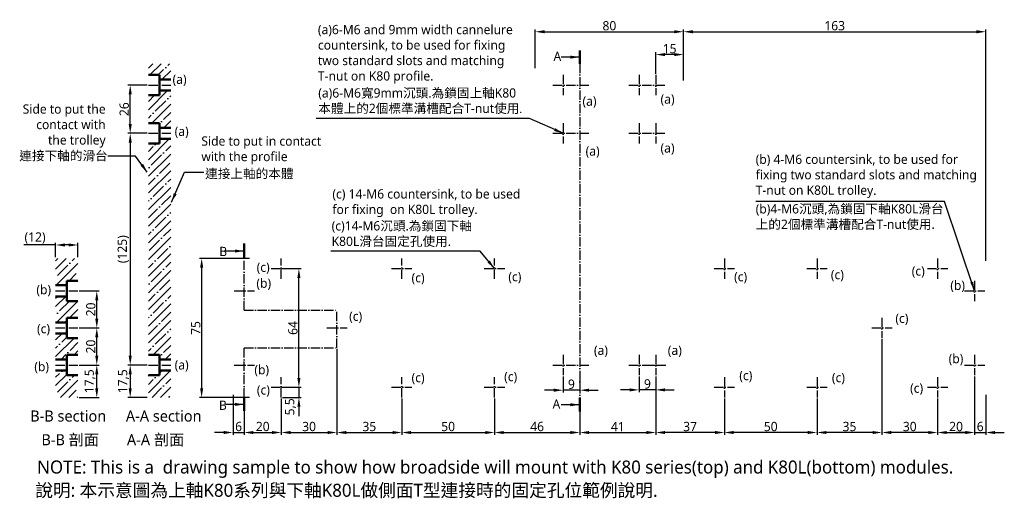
# Model space of a CAD drawing. Header units: millimetres. Extents: x 291 to 822, y 207 to 465.
import ezdxf

# ---------------------------------------------------------------- set-up
doc = ezdxf.new("R2010")
doc.units = ezdxf.units.MM
doc.linetypes.add('中心線5', pattern=[7.2, 5, -1, 0.2, -1])
doc.layers.get('Defpoints').update_dxf_attribs({"color": 1})
doc.layers.add('中心線', color=5, linetype='中心線5')
doc.layers.add('標註線', color=3, linetype='Continuous')
doc.styles.get("Standard").update_dxf_attribs({"font": 'msjh.ttf'})
doc.dimstyles.new('ISO-25', dxfattribs={"dimtxt": 5, "dimasz": 5, "dimexe": 1.25, "dimexo": 0.625, "dimtad": 1, "dimdec": 8, "dimtxsty": 'Standard', "dimcen": 2.5, "dimadec": 0, "dimazin": 0, "dimtfac": 1, "dimtdec": 8, "dimtmove": 0, "dimatfit": 3, "dimfxl": 0, "dimarcsym": 0})
pattern_1 = [(45, (52.2, 0), (-4.49013, 4.49013), []), (45, (56.69, 0), (-4.49013, 4.49013), [7.9375, -1.5875, 0, -1.5875])]

# ---------------------------------------------------------------- blocks, each defined once
blk = doc.blocks.new('*D1')
at = {"layer": 'Defpoints', "color": 0}
for p in [(322.5, 278.39), (332.69, 278.39), (322.5, 260.89)]:
    blk.add_point(p, dxfattribs=at)
at = {"layer": '標註線', "color": 0, "lineweight": -2}
for p, q in [((323.13, 278.39), (333.94, 278.39)), ((332.69, 265.89), (332.69, 273.39)), ((323.13, 260.89), (333.94, 260.89))]:
    blk.add_line(p, q, dxfattribs=at)
at = {"layer": '標註線', "color": 0}
for points in [[(331.85, 273.39), (333.52, 273.39), (332.69, 278.39)], [(331.85, 265.89), (333.52, 265.89), (332.69, 260.89)]]:
    blk.add_solid(points, dxfattribs=at)
at = {"layer": '標註線', "color": 0, "insert": (329.04, 269.64), "char_height": 5, "attachment_point": 5, "rotation": 90}
blk.add_mtext('17,5', dxfattribs=at)
blk = doc.blocks.new('*D2')
at = {"layer": 'Defpoints', "color": 0}
for p in [(310.5, 343.15), (310.5, 335.89), (322.5, 335.89)]:
    blk.add_point(p, dxfattribs=at)
at = {"layer": '標註線', "color": 0, "lineweight": -2}
for p, q in [((310.5, 343.15), (293.3, 343.15)), ((310.5, 336.52), (310.5, 344.4)), ((317.5, 343.15), (315.5, 343.15)), ((322.5, 336.52), (322.5, 344.4))]:
    blk.add_line(p, q, dxfattribs=at)
at = {"layer": '標註線', "color": 0}
for points in [[(315.5, 343.98), (315.5, 342.32), (310.5, 343.15)], [(317.5, 343.98), (317.5, 342.32), (322.5, 343.15)]]:
    blk.add_solid(points, dxfattribs=at)
at = {"layer": '標註線', "color": 0, "insert": (299.4, 346.9), "char_height": 5, "attachment_point": 5}
blk.add_mtext('(12)', dxfattribs=at)
blk = doc.blocks.new('*D3')
at = {"layer": 'Defpoints', "color": 0}
for p in [(350.72, 429.39), (360.54, 429.39), (360.54, 403.39)]:
    blk.add_point(p, dxfattribs=at)
at = {"layer": '標註線', "color": 0, "lineweight": -2}
for p, q in [((359.92, 429.39), (349.47, 429.39)), ((350.72, 408.39), (350.72, 424.39)), ((359.92, 403.39), (349.47, 403.39))]:
    blk.add_line(p, q, dxfattribs=at)
at = {"layer": '標註線', "color": 0}
for points in [[(349.89, 424.39), (351.56, 424.39), (350.72, 429.39)], [(349.89, 408.39), (351.56, 408.39), (350.72, 403.39)]]:
    blk.add_solid(points, dxfattribs=at)
at = {"layer": '標註線', "color": 0, "insert": (347.51, 416.39), "char_height": 5, "attachment_point": 5, "rotation": 90}
blk.add_mtext('26', dxfattribs=at)
blk = doc.blocks.new('*D4')
at = {"layer": 'Defpoints', "color": 0}
for p in [(812.21, 458.16), (649.21, 431.24), (812.21, 333.89)]:
    blk.add_point(p, dxfattribs=at)
at = {"layer": '標註線', "color": 0, "lineweight": -2}
for p, q in [((649.21, 431.86), (649.21, 459.41)), ((654.21, 458.16), (807.21, 458.16)), ((812.21, 334.52), (812.21, 459.41))]:
    blk.add_line(p, q, dxfattribs=at)
at = {"layer": '標註線', "color": 0}
for points in [[(654.21, 459), (654.21, 457.33), (649.21, 458.16)], [(807.21, 459), (807.21, 457.33), (812.21, 458.16)]]:
    blk.add_solid(points, dxfattribs=at)
at = {"layer": '標註線', "color": 0, "insert": (730.71, 461.39), "char_height": 5, "attachment_point": 5}
blk.add_mtext('163', dxfattribs=at)
blk = doc.blocks.new('*D5')
at = {"layer": 'Defpoints', "color": 0}
for p in [(406.21, 262.89), (412.21, 260.89), (412.21, 242.01)]:
    blk.add_point(p, dxfattribs=at)
at = {"layer": '標註線', "color": 0, "lineweight": -2}
for p, q in [((406.21, 262.27), (406.21, 240.76)), ((412.21, 260.27), (412.21, 240.76)), ((401.21, 242.01), (396.21, 242.01)), ((406.21, 242.01), (412.21, 242.01)), ((417.21, 242.01), (422.21, 242.01))]:
    blk.add_line(p, q, dxfattribs=at)
at = {"layer": '標註線', "color": 0}
for points in [[(401.21, 242.84), (401.21, 241.18), (406.21, 242.01)], [(417.21, 242.84), (417.21, 241.18), (412.21, 242.01)]]:
    blk.add_solid(points, dxfattribs=at)
at = {"layer": '標註線', "color": 0, "insert": (409.21, 245.22), "char_height": 5, "attachment_point": 5}
blk.add_mtext('6', dxfattribs=at)
blk = doc.blocks.new('*D6')
at = {"layer": 'Defpoints', "color": 0}
for p in [(415.63, 335.89), (389.26, 260.89), (415.63, 260.89)]:
    blk.add_point(p, dxfattribs=at)
at = {"layer": '標註線', "color": 0, "lineweight": -2}
for p, q in [((415, 335.89), (388.01, 335.89)), ((389.26, 330.89), (389.26, 265.89)), ((415, 260.89), (388.01, 260.89))]:
    blk.add_line(p, q, dxfattribs=at)
at = {"layer": '標註線', "color": 0}
for points in [[(388.43, 330.89), (390.1, 330.89), (389.26, 335.89)], [(388.43, 265.89), (390.1, 265.89), (389.26, 260.89)]]:
    blk.add_solid(points, dxfattribs=at)
at = {"layer": '標註線', "color": 0, "insert": (386.1, 298.39), "char_height": 5, "attachment_point": 5, "rotation": 90}
blk.add_mtext('75', dxfattribs=at)
blk = doc.blocks.new('*D7')
at = {"layer": 'Defpoints', "color": 0}
for p in [(634.21, 445.85), (649.21, 437.89), (634.21, 434.89)]:
    blk.add_point(p, dxfattribs=at)
at = {"layer": '標註線', "color": 0, "lineweight": -2}
for p, q in [((634.21, 435.52), (634.21, 447.1)), ((649.21, 438.52), (649.21, 447.1)), ((644.21, 445.85), (639.21, 445.85))]:
    blk.add_line(p, q, dxfattribs=at)
at = {"layer": '標註線', "color": 0}
for points in [[(639.21, 446.68), (639.21, 445.01), (634.21, 445.85)], [(644.21, 446.68), (644.21, 445.01), (649.21, 445.85)]]:
    blk.add_solid(points, dxfattribs=at)
at = {"layer": '標註線', "color": 0, "insert": (641.71, 449.07), "char_height": 5, "attachment_point": 5}
blk.add_mtext('15', dxfattribs=at)
blk = doc.blocks.new('*D9')
at = {"layer": 'Defpoints', "color": 0}
for p in [(806.21, 272.89), (812.21, 262.89), (812.21, 242.01)]:
    blk.add_point(p, dxfattribs=at)
at = {"layer": '標註線', "color": 0, "lineweight": -2}
for p, q in [((806.21, 272.27), (806.21, 240.76)), ((812.21, 262.27), (812.21, 240.76)), ((801.21, 242.01), (796.21, 242.01)), ((806.21, 242.01), (812.21, 242.01)), ((817.21, 242.01), (822.21, 242.01))]:
    blk.add_line(p, q, dxfattribs=at)
at = {"layer": '標註線', "color": 0}
for points in [[(801.21, 242.84), (801.21, 241.18), (806.21, 242.01)], [(817.21, 242.84), (817.21, 241.18), (812.21, 242.01)]]:
    blk.add_solid(points, dxfattribs=at)
at = {"layer": '標註線', "color": 0, "insert": (809.21, 245.22), "char_height": 5, "attachment_point": 5}
blk.add_mtext('6', dxfattribs=at)
blk = doc.blocks.new('*D10')
at = {"layer": 'Defpoints', "color": 0}
for p in [(634.21, 272.89), (593.21, 260.89), (634.21, 242.01)]:
    blk.add_point(p, dxfattribs=at)
at = {"layer": '標註線', "color": 0, "lineweight": -2}
for p, q in [((634.21, 272.27), (634.21, 240.76)), ((593.21, 260.27), (593.21, 240.76)), ((598.21, 242.01), (629.21, 242.01))]:
    blk.add_line(p, q, dxfattribs=at)
at = {"layer": '標註線', "color": 0}
for points in [[(598.21, 242.84), (598.21, 241.18), (593.21, 242.01)], [(629.21, 242.84), (629.21, 241.18), (634.21, 242.01)]]:
    blk.add_solid(points, dxfattribs=at)
at = {"layer": '標註線', "color": 0, "insert": (613.71, 245.19), "char_height": 5, "attachment_point": 5}
blk.add_mtext('41', dxfattribs=at)
blk = doc.blocks.new('*D11')
at = {"layer": 'Defpoints', "color": 0}
for p in [(322.5, 298.39), (332.69, 298.39), (323.13, 278.39)]:
    blk.add_point(p, dxfattribs=at)
at = {"layer": '標註線', "color": 0, "lineweight": -2}
for p, q in [((323.13, 298.39), (333.94, 298.39)), ((332.69, 283.39), (332.69, 293.39)), ((323.75, 278.39), (333.94, 278.39))]:
    blk.add_line(p, q, dxfattribs=at)
at = {"layer": '標註線', "color": 0}
for points in [[(331.85, 293.39), (333.52, 293.39), (332.69, 298.39)], [(331.85, 283.39), (333.52, 283.39), (332.69, 278.39)]]:
    blk.add_solid(points, dxfattribs=at)
at = {"layer": '標註線', "color": 0, "insert": (329.48, 288.39), "char_height": 5, "attachment_point": 5, "rotation": 90}
blk.add_mtext('20', dxfattribs=at)
blk = doc.blocks.new('*D12')
at = {"layer": 'Defpoints', "color": 0}
for p in [(322.5, 318.39), (332.69, 318.39), (323.13, 298.39)]:
    blk.add_point(p, dxfattribs=at)
at = {"layer": '標註線', "color": 0, "lineweight": -2}
for p, q in [((323.13, 318.39), (333.94, 318.39)), ((332.69, 303.39), (332.69, 313.39)), ((323.75, 298.39), (333.94, 298.39))]:
    blk.add_line(p, q, dxfattribs=at)
at = {"layer": '標註線', "color": 0}
for points in [[(331.85, 313.39), (333.52, 313.39), (332.69, 318.39)], [(331.85, 303.39), (333.52, 303.39), (332.69, 298.39)]]:
    blk.add_solid(points, dxfattribs=at)
at = {"layer": '標註線', "color": 0, "insert": (329.48, 308.39), "char_height": 5, "attachment_point": 5, "rotation": 90}
blk.add_mtext('20', dxfattribs=at)
blk = doc.blocks.new('*D14')
at = {"layer": 'Defpoints', "color": 0}
for p in [(360.54, 403.39), (350.72, 278.39), (360.54, 278.39)]:
    blk.add_point(p, dxfattribs=at)
at = {"layer": '標註線', "color": 0, "lineweight": -2}
for p, q in [((359.92, 403.39), (349.47, 403.39)), ((350.72, 398.39), (350.72, 283.39)), ((359.92, 278.39), (349.47, 278.39))]:
    blk.add_line(p, q, dxfattribs=at)
at = {"layer": '標註線', "color": 0}
for points in [[(349.89, 398.39), (351.56, 398.39), (350.72, 403.39)], [(349.89, 283.39), (351.56, 283.39), (350.72, 278.39)]]:
    blk.add_solid(points, dxfattribs=at)
at = {"layer": '標註線', "color": 0, "insert": (346.97, 340.89), "char_height": 5, "attachment_point": 5, "rotation": 90}
blk.add_mtext('(125)', dxfattribs=at)
blk = doc.blocks.new('*D15')
at = {"layer": 'Defpoints', "color": 0}
for p in [(360.54, 278.39), (350.72, 260.89), (360.54, 260.89)]:
    blk.add_point(p, dxfattribs=at)
at = {"layer": '標註線', "color": 0, "lineweight": -2}
for p, q in [((359.92, 278.39), (349.47, 278.39)), ((350.72, 273.39), (350.72, 265.89)), ((359.92, 260.89), (349.47, 260.89))]:
    blk.add_line(p, q, dxfattribs=at)
at = {"layer": '標註線', "color": 0}
for points in [[(349.89, 273.39), (351.56, 273.39), (350.72, 278.39)], [(349.89, 265.89), (351.56, 265.89), (350.72, 260.89)]]:
    blk.add_solid(points, dxfattribs=at)
at = {"layer": '標註線', "color": 0, "insert": (347.08, 269.64), "char_height": 5, "attachment_point": 5, "rotation": 90}
blk.add_mtext('17,5', dxfattribs=at)
blk = doc.blocks.new('*D16')
at = {"layer": 'Defpoints', "color": 0}
for p in [(625.21, 272.89), (634.21, 272.89), (625.21, 265)]:
    blk.add_point(p, dxfattribs=at)
at = {"layer": '標註線', "color": 0, "lineweight": -2}
for p, q in [((625.21, 272.27), (625.21, 263.75)), ((634.21, 272.27), (634.21, 263.75)), ((620.21, 265), (615.21, 265)), ((634.21, 265), (625.21, 265)), ((639.21, 265), (644.21, 265))]:
    blk.add_line(p, q, dxfattribs=at)
at = {"layer": '標註線', "color": 0}
for points in [[(620.21, 265.84), (620.21, 264.17), (625.21, 265)], [(639.21, 265.84), (639.21, 264.17), (634.21, 265)]]:
    blk.add_solid(points, dxfattribs=at)
at = {"layer": '標註線', "color": 0, "insert": (629.71, 268.21), "char_height": 5, "attachment_point": 5}
blk.add_mtext('9', dxfattribs=at)
blk = doc.blocks.new('*D17')
at = {"layer": 'Defpoints', "color": 0}
for p in [(584.21, 272.89), (593.21, 272.89), (584.21, 264.84)]:
    blk.add_point(p, dxfattribs=at)
at = {"layer": '標註線', "color": 0, "lineweight": -2}
for p, q in [((584.21, 272.27), (584.21, 263.59)), ((593.21, 272.27), (593.21, 263.59)), ((579.21, 264.84), (574.21, 264.84)), ((593.21, 264.84), (584.21, 264.84)), ((598.21, 264.84), (603.21, 264.84))]:
    blk.add_line(p, q, dxfattribs=at)
at = {"layer": '標註線', "color": 0}
for points in [[(579.21, 265.67), (579.21, 264), (584.21, 264.84)], [(598.21, 265.67), (598.21, 264), (593.21, 264.84)]]:
    blk.add_solid(points, dxfattribs=at)
at = {"layer": '標註線', "color": 0, "insert": (588.71, 268.04), "char_height": 5, "attachment_point": 5}
blk.add_mtext('9', dxfattribs=at)
blk = doc.blocks.new('*D19')
at = {"layer": 'Defpoints', "color": 0}
for p in [(462.21, 287.74), (432.21, 260.89), (462.21, 242.01)]:
    blk.add_point(p, dxfattribs=at)
at = {"layer": '標註線', "color": 0, "lineweight": -2}
for p, q in [((462.21, 287.11), (462.21, 240.76)), ((432.21, 260.27), (432.21, 240.76)), ((437.21, 242.01), (457.21, 242.01))]:
    blk.add_line(p, q, dxfattribs=at)
at = {"layer": '標註線', "color": 0}
for points in [[(437.21, 242.84), (437.21, 241.18), (432.21, 242.01)], [(457.21, 242.84), (457.21, 241.18), (462.21, 242.01)]]:
    blk.add_solid(points, dxfattribs=at)
at = {"layer": '標註線', "color": 0, "insert": (447.21, 245.22), "char_height": 5, "attachment_point": 5}
blk.add_mtext('30', dxfattribs=at)
blk = doc.blocks.new('*D20')
at = {"layer": 'Defpoints', "color": 0}
for p in [(462.21, 287.74), (497.21, 260.89), (497.21, 242.01)]:
    blk.add_point(p, dxfattribs=at)
at = {"layer": '標註線', "color": 0, "lineweight": -2}
for p, q in [((462.21, 287.11), (462.21, 240.76)), ((497.21, 260.27), (497.21, 240.76)), ((467.21, 242.01), (492.21, 242.01))]:
    blk.add_line(p, q, dxfattribs=at)
at = {"layer": '標註線', "color": 0}
for points in [[(467.21, 242.84), (467.21, 241.18), (462.21, 242.01)], [(492.21, 242.84), (492.21, 241.18), (497.21, 242.01)]]:
    blk.add_solid(points, dxfattribs=at)
at = {"layer": '標註線', "color": 0, "insert": (479.71, 245.22), "char_height": 5, "attachment_point": 5}
blk.add_mtext('35', dxfattribs=at)
blk = doc.blocks.new('*D22')
at = {"layer": 'Defpoints', "color": 0}
for p in [(756.21, 292.89), (786.21, 260.89), (756.21, 242.01)]:
    blk.add_point(p, dxfattribs=at)
at = {"layer": '標註線', "color": 0, "lineweight": -2}
for p, q in [((756.21, 292.27), (756.21, 240.76)), ((786.21, 260.27), (786.21, 240.76)), ((781.21, 242.01), (761.21, 242.01))]:
    blk.add_line(p, q, dxfattribs=at)
at = {"layer": '標註線', "color": 0}
for points in [[(761.21, 242.84), (761.21, 241.18), (756.21, 242.01)], [(781.21, 242.84), (781.21, 241.18), (786.21, 242.01)]]:
    blk.add_solid(points, dxfattribs=at)
at = {"layer": '標註線', "color": 0, "insert": (771.21, 245.22), "char_height": 5, "attachment_point": 5}
blk.add_mtext('30', dxfattribs=at)
blk = doc.blocks.new('*D23')
at = {"layer": 'Defpoints', "color": 0}
for p in [(756.21, 292.89), (721.21, 260.89), (721.21, 242.01)]:
    blk.add_point(p, dxfattribs=at)
at = {"layer": '標註線', "color": 0, "lineweight": -2}
for p, q in [((756.21, 292.27), (756.21, 240.76)), ((721.21, 260.27), (721.21, 240.76)), ((751.21, 242.01), (726.21, 242.01))]:
    blk.add_line(p, q, dxfattribs=at)
at = {"layer": '標註線', "color": 0}
for points in [[(726.21, 242.84), (726.21, 241.18), (721.21, 242.01)], [(751.21, 242.84), (751.21, 241.18), (756.21, 242.01)]]:
    blk.add_solid(points, dxfattribs=at)
at = {"layer": '標註線', "color": 0, "insert": (738.71, 245.22), "char_height": 5, "attachment_point": 5}
blk.add_mtext('35', dxfattribs=at)
blk = doc.blocks.new('*D24')
at = {"layer": 'Defpoints', "color": 0}
for p in [(432.21, 330.39), (441.71, 330.39), (432.21, 266.39)]:
    blk.add_point(p, dxfattribs=at)
at = {"layer": '標註線', "color": 0, "lineweight": -2}
for p, q in [((432.84, 330.39), (442.96, 330.39)), ((441.71, 271.39), (441.71, 325.39)), ((432.84, 266.39), (442.96, 266.39))]:
    blk.add_line(p, q, dxfattribs=at)
at = {"layer": '標註線', "color": 0}
for points in [[(440.88, 325.39), (442.55, 325.39), (441.71, 330.39)], [(440.88, 271.39), (442.55, 271.39), (441.71, 266.39)]]:
    blk.add_solid(points, dxfattribs=at)
at = {"layer": '標註線', "color": 0, "insert": (438.5, 298.39), "char_height": 5, "attachment_point": 5, "rotation": 90}
blk.add_mtext('64', dxfattribs=at)
blk = doc.blocks.new('*D25')
at = {"layer": 'Defpoints', "color": 0}
for p in [(497.21, 260.89), (547.21, 260.89), (547.21, 242.01)]:
    blk.add_point(p, dxfattribs=at)
at = {"layer": '標註線', "color": 0, "lineweight": -2}
for p, q in [((497.21, 260.27), (497.21, 240.76)), ((547.21, 260.27), (547.21, 240.76)), ((502.21, 242.01), (542.21, 242.01))]:
    blk.add_line(p, q, dxfattribs=at)
at = {"layer": '標註線', "color": 0}
for points in [[(502.21, 242.84), (502.21, 241.18), (497.21, 242.01)], [(542.21, 242.84), (542.21, 241.18), (547.21, 242.01)]]:
    blk.add_solid(points, dxfattribs=at)
at = {"layer": '標註線', "color": 0, "insert": (522.21, 245.22), "char_height": 5, "attachment_point": 5}
blk.add_mtext('50', dxfattribs=at)
blk = doc.blocks.new('*D26')
at = {"layer": 'Defpoints', "color": 0}
for p in [(547.21, 260.89), (593.21, 260.89), (593.21, 242.01)]:
    blk.add_point(p, dxfattribs=at)
at = {"layer": '標註線', "color": 0, "lineweight": -2}
for p, q in [((547.21, 260.27), (547.21, 240.76)), ((593.21, 260.27), (593.21, 240.76)), ((552.21, 242.01), (588.21, 242.01))]:
    blk.add_line(p, q, dxfattribs=at)
at = {"layer": '標註線', "color": 0}
for points in [[(552.21, 242.84), (552.21, 241.18), (547.21, 242.01)], [(588.21, 242.84), (588.21, 241.18), (593.21, 242.01)]]:
    blk.add_solid(points, dxfattribs=at)
at = {"layer": '標註線', "color": 0, "insert": (570.21, 245.22), "char_height": 5, "attachment_point": 5}
blk.add_mtext('46', dxfattribs=at)
blk = doc.blocks.new('*D27')
at = {"layer": 'Defpoints', "color": 0}
for p in [(671.21, 260.89), (721.21, 260.89), (671.21, 242.01)]:
    blk.add_point(p, dxfattribs=at)
at = {"layer": '標註線', "color": 0, "lineweight": -2}
for p, q in [((671.21, 260.27), (671.21, 240.76)), ((721.21, 260.27), (721.21, 240.76)), ((716.21, 242.01), (676.21, 242.01))]:
    blk.add_line(p, q, dxfattribs=at)
at = {"layer": '標註線', "color": 0}
for points in [[(676.21, 242.84), (676.21, 241.18), (671.21, 242.01)], [(716.21, 242.84), (716.21, 241.18), (721.21, 242.01)]]:
    blk.add_solid(points, dxfattribs=at)
at = {"layer": '標註線', "color": 0, "insert": (696.21, 245.22), "char_height": 5, "attachment_point": 5}
blk.add_mtext('50', dxfattribs=at)
blk = doc.blocks.new('*D28')
at = {"layer": 'Defpoints', "color": 0}
for p in [(634.21, 272.89), (671.21, 260.89), (634.21, 242.01)]:
    blk.add_point(p, dxfattribs=at)
at = {"layer": '標註線', "color": 0, "lineweight": -2}
for p, q in [((634.21, 272.27), (634.21, 240.76)), ((671.21, 260.27), (671.21, 240.76)), ((666.21, 242.01), (639.21, 242.01))]:
    blk.add_line(p, q, dxfattribs=at)
at = {"layer": '標註線', "color": 0}
for points in [[(639.21, 242.84), (639.21, 241.18), (634.21, 242.01)], [(666.21, 242.84), (666.21, 241.18), (671.21, 242.01)]]:
    blk.add_solid(points, dxfattribs=at)
at = {"layer": '標註線', "color": 0, "insert": (652.71, 245.22), "char_height": 5, "attachment_point": 5}
blk.add_mtext('37', dxfattribs=at)
blk = doc.blocks.new('*D29')
at = {"layer": 'Defpoints', "color": 0}
for p in [(432.21, 266.39), (432.21, 260.89), (441.71, 260.89)]:
    blk.add_point(p, dxfattribs=at)
at = {"layer": '標註線', "color": 0, "lineweight": -2}
for p, q in [((441.71, 271.39), (441.71, 276.39)), ((432.84, 266.39), (442.96, 266.39)), ((441.71, 266.39), (441.71, 260.89)), ((432.84, 260.89), (442.96, 260.89)), ((441.71, 255.89), (441.71, 250.89))]:
    blk.add_line(p, q, dxfattribs=at)
at = {"layer": '標註線', "color": 0}
for points in [[(440.88, 271.39), (442.55, 271.39), (441.71, 266.39)], [(440.88, 255.89), (442.55, 255.89), (441.71, 260.89)]]:
    blk.add_solid(points, dxfattribs=at)
at = {"layer": '標註線', "color": 0, "insert": (437.16, 255.87), "char_height": 5, "attachment_point": 5, "rotation": 90}
blk.add_mtext('5,5', dxfattribs=at)
blk = doc.blocks.new('*D30')
at = {"layer": 'Defpoints', "color": 0}
for p in [(649.21, 458.16), (569.21, 437.89), (649.21, 437.89)]:
    blk.add_point(p, dxfattribs=at)
at = {"layer": '標註線', "color": 0, "lineweight": -2}
for p, q in [((569.21, 438.52), (569.21, 459.41)), ((574.21, 458.16), (644.21, 458.16)), ((649.21, 438.52), (649.21, 459.41))]:
    blk.add_line(p, q, dxfattribs=at)
at = {"layer": '標註線', "color": 0}
for points in [[(574.21, 459), (574.21, 457.33), (569.21, 458.16)], [(644.21, 459), (644.21, 457.33), (649.21, 458.16)]]:
    blk.add_solid(points, dxfattribs=at)
at = {"layer": '標註線', "color": 0, "insert": (609.21, 461.37), "char_height": 5, "attachment_point": 5}
blk.add_mtext('80', dxfattribs=at)
blk = doc.blocks.new('*D34')
at = {"layer": 'Defpoints', "color": 0}
for p in [(806.21, 272.89), (786.21, 260.89), (806.21, 242.01)]:
    blk.add_point(p, dxfattribs=at)
at = {"layer": '標註線', "color": 0, "lineweight": -2}
for p, q in [((806.21, 272.27), (806.21, 240.76)), ((786.21, 260.27), (786.21, 240.76)), ((791.21, 242.01), (801.21, 242.01))]:
    blk.add_line(p, q, dxfattribs=at)
at = {"layer": '標註線', "color": 0}
for points in [[(791.21, 242.84), (791.21, 241.18), (786.21, 242.01)], [(801.21, 242.84), (801.21, 241.18), (806.21, 242.01)]]:
    blk.add_solid(points, dxfattribs=at)
at = {"layer": '標註線', "color": 0, "insert": (796.21, 245.22), "char_height": 5, "attachment_point": 5}
blk.add_mtext('20', dxfattribs=at)
blk = doc.blocks.new('*D35')
at = {"layer": 'Defpoints', "color": 0}
for p in [(412.21, 260.89), (432.21, 260.89), (432.21, 242.01)]:
    blk.add_point(p, dxfattribs=at)
at = {"layer": '標註線', "color": 0, "lineweight": -2}
for p, q in [((412.21, 260.27), (412.21, 240.76)), ((432.21, 260.27), (432.21, 240.76)), ((417.21, 242.01), (427.21, 242.01))]:
    blk.add_line(p, q, dxfattribs=at)
at = {"layer": '標註線', "color": 0}
for points in [[(417.21, 242.84), (417.21, 241.18), (412.21, 242.01)], [(427.21, 242.84), (427.21, 241.18), (432.21, 242.01)]]:
    blk.add_solid(points, dxfattribs=at)
at = {"layer": '標註線', "color": 0, "insert": (422.21, 245.22), "char_height": 5, "attachment_point": 5}
blk.add_mtext('20', dxfattribs=at)

msp = doc.modelspace()

# ---------------------------------------------------------------- hatches: boundary and pattern name
h = msp.add_hatch()
h.set_pattern_fill('ANSI35', color=256, style=0)
h.set_pattern_definition(pattern_1)
h.paths.add_polyline_path([(372.54473779, 275.39464349), (366.54473779, 275.39464349), (366.54473779, 272.89464349), (360.54473779, 272.89464349), (360.54473779, 260.89464349), (372.54473779, 260.89464349)])
h.paths.add_polyline_path([(372.54473779, 400.39464349), (366.54473779, 400.39464349), (366.54473779, 397.89464349), (360.54473779, 397.89464349), (360.54473779, 283.89464349), (366.54473779, 283.89464349), (366.54473779, 281.39464349), (372.54473779, 281.39464349)])
h.paths.add_polyline_path([(372.54473779, 426.39464349), (366.54473779, 426.39464349), (366.54473779, 423.89464349), (360.54473779, 423.89464349), (360.54473779, 408.89464349), (366.54473779, 408.89464349), (366.54473779, 406.39464349), (372.54473779, 406.39464349)])
h.paths.add_polyline_path([(372.54473779, 440.89464349), (360.54473779, 440.89464349), (360.54473779, 434.89464349), (366.54473779, 434.89464349), (366.54473779, 432.39464349), (372.54473779, 432.39464349)])
h = msp.add_hatch()
h.set_pattern_fill('ANSI35', color=256, style=0)
h.set_pattern_definition(pattern_1)
h.paths.add_polyline_path([(322.50372606, 260.89464349), (322.50372606, 272.89464349), (316.50372606, 272.89464349), (316.50372606, 275.39464349), (310.50372606, 275.39464349), (310.50372606, 260.89464349)])
h.paths.add_polyline_path([(322.50372606, 335.89464349), (310.50372606, 335.89464349), (310.50372606, 321.39464349), (316.50372606, 321.39464349), (316.50372606, 323.89464349), (322.50372606, 323.89464349)])
h = msp.add_hatch()
h.set_pattern_fill('ANSI35', color=256, style=0)
h.set_pattern_definition([(45, (81.418, 0), (-4.49013, 4.49013), []), (45, (85.908, 0), (-4.49013, 4.49013), [7.9375, -1.5875, 0, -1.5875])])
h.paths.add_polyline_path([(322.50372606, 303.89464349), (322.50372606, 312.89464349), (316.50372606, 312.89464349), (316.50372606, 315.39464349), (310.50372606, 315.39464349), (310.50372606, 301.39464349), (316.50372606, 301.39464349), (316.50372606, 303.89464349)])
h.paths.add_polyline_path([(316.50372606, 292.89464349), (316.50372606, 295.39464349), (310.50372606, 295.39464349), (310.50372606, 281.39464349), (316.50372606, 281.39464349), (316.50372606, 283.89464349), (322.50372606, 283.89464349), (322.50372606, 292.89464349)])

# ---------------------------------------------------------------- linework, layer by layer
at = {"lineweight": 50}
for p, q in [((366.54473779, 434.89464349), (360.54473779, 434.89464349)), ((366.54473779, 434.89464349), (366.54473779, 423.89464349)), ((372.54473779, 432.39464349), (366.54473779, 432.39464349)), ((372.54473779, 426.39464349), (366.54473779, 426.39464349)), ((366.54473779, 423.89464349), (360.54473779, 423.89464349)), ((366.54473779, 408.89464349), (360.54473779, 408.89464349)), ((366.54473779, 408.89464349), (366.54473779, 397.89464349)), ((372.54473779, 406.39464349), (366.54473779, 406.39464349)), ((372.54473779, 400.39464349), (366.54473779, 400.39464349)), ((366.54473779, 397.89464349), (360.54473779, 397.89464349)), ((310.50372606, 321.39464349), (316.50372606, 321.39464349)), ((316.50372606, 323.89464349), (316.50372606, 312.89464349)), ((316.50372606, 323.89464349), (322.50372606, 323.89464349)), ((310.50372606, 315.39464349), (316.50372606, 315.39464349)), ((316.50372606, 312.89464349), (322.50372606, 312.89464349)), ((316.50372606, 303.89464349), (316.50372606, 292.89464349)), ((316.50372606, 303.89464349), (322.50372606, 303.89464349)), ((310.50372606, 301.39464349), (316.50372606, 301.39464349)), ((310.50372606, 295.39464349), (316.50372606, 295.39464349)), ((316.50372606, 292.89464349), (322.50372606, 292.89464349)), ((316.50372606, 283.89464349), (316.50372606, 272.89464349)), ((316.50372606, 283.89464349), (322.50372606, 283.89464349)), ((366.54473779, 283.89464349), (360.54473779, 283.89464349)), ((366.54473779, 283.89464349), (366.54473779, 272.89464349)), ((310.50372606, 281.39464349), (316.50372606, 281.39464349)), ((372.54473779, 281.39464349), (366.54473779, 281.39464349)), ((310.50372606, 275.39464349), (316.50372606, 275.39464349)), ((316.50372606, 272.89464349), (322.50372606, 272.89464349)), ((366.54473779, 272.89464349), (360.54473779, 272.89464349)), ((372.54473779, 275.39464349), (366.54473779, 275.39464349))]:
    msp.add_line(p, q, dxfattribs=at)
at = {"layer": '中心線'}
for p, q in [((593.21429808, 440.89464349), (593.21429808, 260.89464349)), ((584.21429808, 434.89464349), (584.21429808, 423.89464349)), ((625.21429808, 434.89464349), (625.21429808, 423.89464349)), ((634.21429808, 434.89464349), (634.21429808, 423.89464349)), ((360.54473779, 429.39464349), (372.54473779, 429.39464349)), ((578.71429808, 429.39464349), (598.71429808, 429.39464349)), ((619.71429808, 429.39464349), (639.71429808, 429.39464349)), ((584.21429808, 408.89464349), (584.21429808, 397.89464349)), ((625.21429808, 408.89464349), (625.21429808, 397.89464349)), ((634.21429808, 408.89464349), (634.21429808, 397.89464349)), ((360.54473779, 403.39464349), (372.54473779, 403.39464349)), ((578.71102133, 403.39464349), (598.71102133, 403.39464349)), ((619.71429808, 403.39464349), (639.71429808, 403.39464349)), ((412.21429808, 308.06998201), (412.21429808, 335.89464349)), ((432.21429808, 324.89464349), (432.21429808, 335.89464349)), ((497.21429808, 324.89464349), (497.21429808, 335.89464349)), ((547.21429808, 324.89464349), (547.21429808, 335.89464349)), ((671.21429808, 335.89464349), (671.21429808, 324.89464349)), ((721.21429808, 335.89464349), (721.21429808, 324.89464349)), ((786.21429808, 335.89464349), (786.21429808, 324.89464349)), ((426.71429808, 330.39464349), (437.71429808, 330.39464349)), ((491.71429808, 330.39464349), (502.71429808, 330.39464349)), ((541.71429808, 330.39464349), (552.71429808, 330.39464349)), ((665.71429808, 330.39464349), (676.71429808, 330.39464349)), ((715.71429808, 330.39464349), (726.71429808, 330.39464349)), ((780.71429808, 330.39464349), (791.71429808, 330.39464349)), ((806.21429808, 323.89464349), (806.21429808, 312.89464349)), ((310.50372606, 318.39464349), (322.50372606, 318.39464349)), ((406.71429808, 318.39464349), (417.71429808, 318.39464349)), ((800.71429808, 318.39464349), (811.71429808, 318.39464349)), ((412.21429808, 308.06998201), (462.21429808, 308.06998201)), ((462.21429808, 287.73934437), (462.21429808, 308.06998201)), ((756.21429808, 303.89459476), (756.21429808, 292.89459476)), ((310.50372606, 298.39464349), (322.50372606, 298.39464349)), ((456.71429808, 298.39464349), (467.71429808, 298.39464349)), ((750.71429808, 298.39459476), (761.71429808, 298.39459476)), ((412.21429808, 287.73934437), (462.21429808, 287.73934437)), ((412.21429808, 260.89464349), (412.21429808, 287.73934437)), ((584.21429808, 283.89464349), (584.21429808, 272.89464349)), ((625.21429808, 283.89464349), (625.21429808, 272.89464349)), ((634.21429808, 283.89464349), (634.21429808, 272.89464349)), ((806.21429808, 283.89464349), (806.21429808, 272.89464349)), ((310.50372606, 278.39464349), (322.50372606, 278.39464349)), ((360.54473779, 278.39464349), (372.54473779, 278.39464349)), ((406.71429808, 278.39464349), (417.71429808, 278.39464349)), ((578.71429808, 278.39464349), (589.71429808, 278.39464349)), ((578.71429808, 278.39464349), (598.71429808, 278.39464349)), ((619.71429808, 278.39464349), (639.71429808, 278.39464349)), ((628.71429808, 278.39464349), (639.71429808, 278.39464349)), ((800.71429808, 278.39464349), (811.71429808, 278.39464349)), ((432.21429808, 260.89464349), (432.21429808, 271.89464349)), ((497.21429808, 260.89464349), (497.21429808, 271.89464349)), ((547.21429808, 260.89464349), (547.21429808, 271.89464349)), ((671.21429808, 271.89464349), (671.21429808, 260.89464349)), ((721.21429808, 271.89464349), (721.21429808, 260.89464349)), ((786.21429808, 271.89464349), (786.21429808, 260.89464349)), ((426.71429808, 266.39464349), (437.71429808, 266.39464349)), ((491.71429808, 266.39464349), (502.71429808, 266.39464349)), ((541.71429808, 266.39464349), (552.71429808, 266.39464349)), ((665.71429808, 266.39464349), (676.71429808, 266.39464349)), ((715.71429808, 266.39464349), (726.71429808, 266.39464349)), ((780.71429808, 266.39464349), (791.71429808, 266.39464349))]:
    msp.add_line(p, q, dxfattribs=at)
at = {"layer": '標註線', "lineweight": 50}
for p, q in [((593.21102133, 440.89464349), (593.21102133, 448.11752157)), ((412.21429808, 335.89464349), (412.21429808, 343.90332006)), ((412.21429808, 253.71968566), (412.21429808, 260.89464349)), ((593.21429808, 260.89464349), (593.21429808, 253.30707579))]:
    msp.add_line(p, q, dxfattribs=at)

# ---------------------------------------------------------------- texts
for s, insert, char_height, attachment_point in [('(a)6-M6 and 9mm width cannelure \\Pcountersink, to be used for fixing \\Ptwo standard slots and matching  \\PT-nut on K80 profile.', (451.97281504, 461.83485458), 5, 1), ('Side to put the\\Pcontact with\\Pthe trolley', (337.46268321, 395.62177192), 5, 9), ('Side to put in contact\\Pwith the profile', (389.10142049, 401.70331903), 5, 1), ('(b) 4-M6 countersink, to be used for \\Pfixing two standard slots and matching  \\PT-nut on K80L trolley.', (688.11088112, 391.88873681), 5, 1), ('(c) 14-M6 countersink, to be used\\Pfor fixing  on K80L trolley.', (459.77564095, 373.20360537), 5, 1), ('B-B section', (296.7902274, 253.91050254), 6, 1), ('A-A section', (348.38229082, 253.91050254), 6, 1), ('NOTE: This is a  drawing sample to show how broadside will mount with K80 series(top) and K80L(bottom) modules.', (300.49328237, 226.89531425), 7, 1)]:
    msp.add_mtext(s, dxfattribs=dict(insert=insert, char_height=char_height, attachment_point=attachment_point))
at = {"layer": '標註線', "lineweight": 50, "char_height": 5, "attachment_point": 1}
for s, insert, width in [('A', (579.0466582, 447.43914975), 1.953992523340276e-14), ('B', (398.76263863, 342.16405349), 1.77635683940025e-15), ('B', (398.56652885, 259.22523577), 1.77635683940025e-15), ('A', (578.54149485, 259.89031663), 1.953992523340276e-14)]:
    msp.add_mtext(s, dxfattribs=dict(at, insert=insert, width=width))
at = {"layer": '標註線'}
for s, insert, char_height, attachment_point in [('(a)', (373.58030353, 435.02260047), 5, 1), ('{\\H1.25x;(a)6-M6寬9mm沉頭.為鎖固上軸K80\\P本體上的2個標準溝槽配合T-nut使用}.', (452.16531182, 427.66464636), 4, 1), ('(a)', (636.7860187, 424.36427019), 5, 1), ('(a)', (594.69453968, 423.242341), 5, 1), ('(a)', (374.70274312, 406.97436277), 5, 1), ('(a)', (636.7860187, 397.99892626), 5, 1), ('連接下軸的滑台', (338.61146426, 388.19335797), 5, 9), ('(a)', (596.37819828, 396.31603248), 5, 1), ('連接上軸的本體', (391.11136039, 384.17220043), 5, 1), ('(b)4-M6沉頭,為鎖固下軸K80L滑台\\P上的2個標準溝槽配合T-nut使用.', (688.11088112, 365.15788458), 5, 1), ('(c)14-M6沉頭.為鎖固下軸\\PK80L滑台固定孔使用.', (459.37985565, 355.97648395), 5, 1), ('(c)', (418.93804169, 333.67057125), 5, 1), ('(c)', (728.65916448, 329.67391418), 5, 1), ('(c)', (772.27996449, 331.60694028), 5, 1), ('(b)', (418.80448528, 325.06013624), 5, 1), ('(c)', (502.48761357, 327.9910204), 5, 1), ('(c)', (554.68104731, 328.55198499), 5, 1), ('(c)', (676.46572917, 328.55198499), 5, 1), ('(b)', (793.09438035, 323.87966804), 5, 1), ('(b)', (300.12772635, 321.59803895), 5, 1), ('(c)', (468.8144291, 307.23532442), 5, 1), ('(c)', (763.45478854, 306.11339422), 5, 1), ('(c)', (300.45484884, 300.50374729), 5, 1), ('(a)', (600.86795662, 288.85421213), 5, 1), ('(a)', (640.71455647, 288.85421213), 5, 1), ('(a)', (374.70274312, 281.00070582), 5, 1), ('(b)', (792.20219537, 284.35170138), 5, 1), ('(b)', (299.00528676, 280.08664698), 5, 1), ('(b)', (417.71102133, 278.39464349), 5, 1), ('(c)', (502.48761357, 274.13840336), 5, 1), ('(c)', (552.43616971, 274.69936795), 5, 1), ('(c)', (679.27182892, 275.26033254), 5, 1), ('(c)', (729.22038505, 274.13840336), 5, 1), ('(c)', (419.04250646, 267.4957633), 5, 1), ('(c)', (771.38777952, 268.45135366), 5, 1), ('B-B 剖面', (302.83869089, 241.1157975), 6, 1), ('A-A 剖面', (348.95884382, 241.1157975), 6, 1), ('說明: 本示意圖為上軸K80系列與下軸K80L做側面T型連接時的固定孔位範例說明.', (299.4963148, 214.35611466), 7, 1)]:
    msp.add_mtext(s, dxfattribs=dict(at, insert=insert, char_height=char_height, attachment_point=attachment_point))

# ---------------------------------------------------------------- dimensions: what is measured, and where the dimension line sits
for base, p1, p2, picture, middle in [((649.2142980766, 458.1618998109), (569.2142980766, 437.8946434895), (649.2142980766, 437.8946434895), '*D30', (609.2142980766, 461.3708249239)), ((812.2142980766, 458.1618998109), (649.2142980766, 431.2384859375), (812.2142980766, 333.8946434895), '*D4', (730.7142980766, 461.3853504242)), ((634.2142980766, 445.848164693), (649.2142980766, 437.8946434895), (634.2142980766, 434.8946434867), '*D7', (641.7142980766, 449.0716153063)), ((584.2142980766, 264.8353260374), (593.2142980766, 272.8946434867), (584.2142980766, 272.8946434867), '*D17', (588.7142980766, 268.0442511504)), ((634.2142980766, 242.0106213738), (593.2142980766, 260.8946434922), (634.2142980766, 272.8946434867), '*D10', (613.7142980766, 245.1921094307)), ((625.2142980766, 265.0044014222), (634.2142980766, 272.8946434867), (625.2142980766, 272.8946434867), '*D16', (629.7142980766, 268.2133265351)), ((634.2142980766, 242.0106213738), (671.2142980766, 260.8946434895), (634.2142980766, 272.8946434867), '*D28', (652.7142980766, 245.2195464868)), ((806.2142980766, 242.0106213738), (786.2142980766, 260.8946434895), (806.2142980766, 272.8946434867), '*D34', (796.2142980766, 245.2195464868)), ((812.2142980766, 242.0106213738), (806.2142980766, 272.8946434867), (812.2142980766, 262.8946434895), '*D9', (809.2142980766, 245.2195464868)), ((412.2142980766, 242.0106213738), (406.2142980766, 262.8946434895), (412.2142980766, 260.8946434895), '*D5', (409.2142980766, 245.2195464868)), ((432.2142980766, 242.0106213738), (412.2142980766, 260.8946434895), (432.2142980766, 260.8946434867), '*D35', (422.2142980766, 245.2195464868)), ((547.2142980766, 242.0106213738), (497.2142980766, 260.8946434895), (547.2142980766, 260.8946434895), '*D25', (522.2142980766, 245.2195464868)), ((671.2142980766, 242.0106213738), (721.2142980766, 260.8946434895), (671.2142980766, 260.8946434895), '*D27', (696.2142980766, 245.2195464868))]:
    dim = msp.add_linear_dim(base=base, p1=p1, p2=p2, dimstyle='ISO-25', dxfattribs=at)
    dim.commit()
    dim.dimension.update_dxf_attribs({"geometry": picture, "text_midpoint": middle})
for base, p1, p2, picture, middle in [((350.722452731, 429.3946434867), (360.5447377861, 403.3946434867), (360.5447377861, 429.3946434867), '*D3', (347.513527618, 416.3946434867)), ((389.2636358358, 260.8946434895), (415.6280102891, 335.8946434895), (415.6280102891, 260.8946434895), '*D6', (386.0966732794, 298.3946434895)), ((441.7126135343, 330.3946434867), (432.2142980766, 266.3946434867), (432.2142980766, 330.3946434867), '*D24', (438.5036884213, 298.3946434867)), ((332.6875861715, 318.3946434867), (323.1287260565, 298.3946434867), (322.5037260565, 318.3946434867), '*D12', (329.4786610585, 308.3946434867)), ((332.6875861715, 298.3946434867), (323.1287260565, 278.3946434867), (322.5037260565, 298.3946434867), '*D11', (329.4786610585, 288.3946434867)), ((332.6875861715, 278.3946434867), (322.5037260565, 260.8946434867), (322.5037260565, 278.3946434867), '*D1', (329.0445099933, 269.6446434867)), ((350.722452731, 260.8946434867), (360.5447377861, 278.3946434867), (360.5447377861, 260.8946434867), '*D15', (347.0793765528, 269.6446434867))]:
    dim = msp.add_linear_dim(base=base, p1=p1, p2=p2, angle=90, dimstyle='ISO-25', dxfattribs=at)
    dim.commit()
    dim.dimension.update_dxf_attribs({"geometry": picture, "text_midpoint": middle})
for base, p1, p2, angle, text, picture, middle in [((350.72245273, 278.39464349), (360.54473779, 403.39464349), (360.54473779, 278.39464349), 90, '(125)', '*D14', (346.97285622, 340.89464349)), ((310.50372606, 343.15164401), (322.50372606, 335.89464349), (310.50372606, 335.89464349), 180, '(12)', '*D2', (299.40099849, 346.90124053))]:
    dim = msp.add_linear_dim(base=base, p1=p1, p2=p2, angle=angle, text=text, dimstyle='ISO-25', dxfattribs=at)
    dim.commit()
    dim.dimension.update_dxf_attribs({"geometry": picture, "text_midpoint": middle})
for base, p1, p2, picture, middle in [((721.2142980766, 242.0106213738), (756.2142980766, 292.8945947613), (721.2142980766, 260.8946434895), '*D23', (738.7142980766, 245.2195464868)), ((756.2142980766, 242.0106213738), (786.2142980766, 260.8946434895), (756.2142980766, 292.8945947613), '*D22', (771.2142980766, 245.2195464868)), ((462.2142980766, 242.0106213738), (432.2142980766, 260.8946434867), (462.2142980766, 287.7393443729), '*D19', (447.2142980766, 245.2195464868)), ((497.2142980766, 242.0106213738), (462.2142980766, 287.7393443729), (497.2142980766, 260.8946434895), '*D20', (479.7142980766, 245.2195464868)), ((593.2142980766, 242.0106213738), (547.2142980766, 260.8946434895), (593.2142980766, 260.8946434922), '*D26', (570.2142980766, 245.2195464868))]:
    dim = msp.add_linear_dim(base=base, p1=p1, p2=p2, dimstyle='ISO-25', override={"dimtmove": 1}, dxfattribs=at)
    dim.commit()
    dim.dimension.update_dxf_attribs({"geometry": picture, "text_midpoint": middle})
dim = msp.add_linear_dim(base=(441.7124399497, 260.8946434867), p1=(432.2142980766, 266.3946434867), p2=(432.2142980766, 260.8946434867), angle=90, dimstyle='ISO-25', override={"dimtmove": 2}, dxfattribs=at)
dim.commit()
dim.dimension.update_dxf_attribs({"geometry": '*D29', "text_midpoint": (437.1581809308, 255.8663118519), "dimtype": 160})

# ---------------------------------------------------------------- leaders
for points in [[(593.21102133, 444.47148134), (583.18804475, 444.47148134)], [(584.21102133, 403.39464349), (566.01367767, 411.34155774), (450.97622303, 411.34155774)], [(359.91973779, 382.42277931), (353.57167119, 391.03399666), (338.61146426, 391.03399666)], [(806.21429808, 318.39464349), (789.88742399, 366.68508566), (688.11088112, 366.68508566)], [(412.21429808, 339.89898178), (402.18800188, 339.89898178)], [(547.21429808, 330.39464349), (539.44237292, 339.9054704), (458.88291441, 339.9054704)], [(412.21429808, 257.17425351), (402.12634483, 257.17425351)], [(593.21429808, 257.00732283), (583.20482865, 257.00732283)]]:
    msp.add_leader(points, dimstyle='ISO-25', override={"dimgap": 0.625, "dimtad": 0}, dxfattribs=at)
at = {"layer": '標註線', "annotation_type": 0, "has_hookline": 1, "hookline_direction": 0, "text_width": 45.44222079}
msp.add_leader([(372.99335961, 366.21303555), (380.06853975, 382.42220043), (390.48636039, 382.42220043)], dimstyle='ISO-25', override={"dimgap": 0.625, "dimtad": 0}, dxfattribs=at)

doc.saveas('drawing.dxf')
